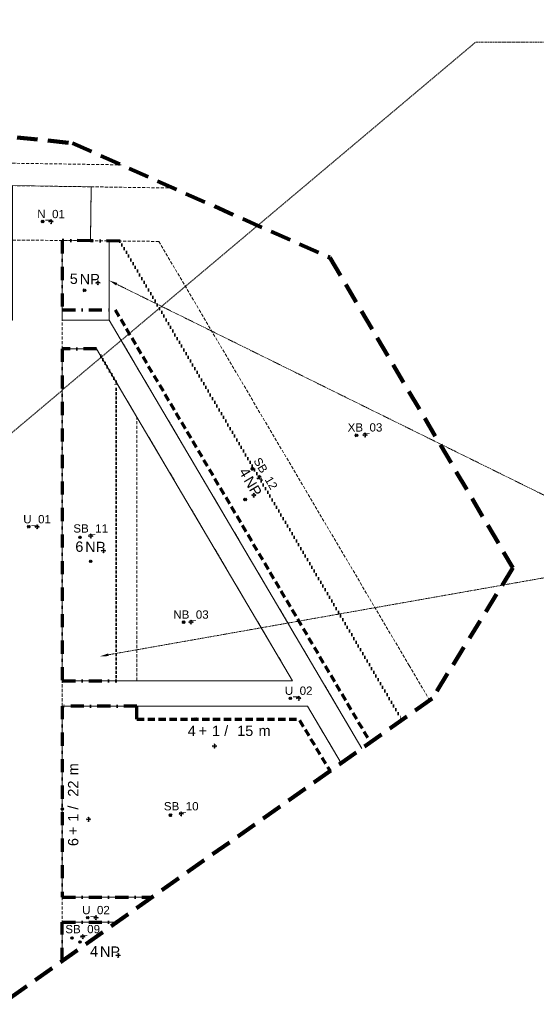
# Model space of a CAD drawing. Header units: metres. Extents: x -5 to 5163, y 1049 to 2798.
# Tile 16 of 22: x 4432 to 4681, y 1342 to 1817. Entities that reach past the tile are written whole.
import ezdxf
from ezdxf import colors
from ezdxf.entities.mleader import LeaderData, LeaderLine
from ezdxf.enums import TextEntityAlignment as Align
from ezdxf.math import Vec2, Vec3

# ---------------------------------------------------------------- set-up
doc = ezdxf.new("R2010")
doc.units = ezdxf.units.M
for name, pattern in [('DASHED', [0.75, 0.5, -0.25]), ('DOT', [0.25, 0, -0.25]), ('ČERCHOVANÁ', [25.4, 12.7, -6.35, 0, -6.35])]:
    doc.linetypes.add(name, pattern=pattern)
doc.layers.add('000000_BL_Pomocna_netisk_DB', color=7, linetype='Continuous', plot=False)
for name, color, linetype, lineweight in [('101110_PL_Resene_uzemi', 6, 'DASHED', 200), ('200000_PL_Cast_uzemi', 80, 'DASHED', 5), ('202110_BL_Cast_uzemi_UP', 7, 'DASHED', 9), ('203110_BL_Cast_uzemi_SB', 7, 'DASHED', 9), ('204110_BL_Cast_uzemi_NB', 7, 'DASHED', 9), ('205110_BL_Cast_uzemi_XB', 7, 'DASHED', 9), ('302210_BL_VR_na_linii', 160, 'Continuous', 9), ('302310_BL_VR_na_plochu', 140, 'DOT', 9), ('302311_PL_VR_na_plochu_rozhrani', 140, 'Continuous', 18)]:
    doc.layers.add(name, color=color, linetype=linetype, lineweight=lineweight)
for name, color, linetype, lineweight, true_color in [('201110_PL_Ulicni_cara', 7, 'Continuous', 9, 0xe90101), ('301111_PL_SC_polouzavrena', 7, 'ČERCHOVANÁ', 70, 0xfe2f2f), ('301112_PL_SC_otevrena', 7, 'DASHED', 70, 0xfe4848), ('301113_PL_SC_volna', 7, 'DOT', 70, 0xfe8585)]:
    doc.layers.add(name, color=color, linetype=linetype, lineweight=lineweight, true_color=true_color)
doc.styles.get("Standard").update_dxf_attribs({"font": 'arial.ttf'})
doc.styles.add('style2', font='arial.ttf', dxfattribs={"height": 2})

# ---------------------------------------------------------------- blocks, each defined once
blk = doc.blocks.new('*U66')
at = {"layer": '000000_BL_Pomocna_netisk_DB'}
for p, q in [((-1, 0), (-0.72, 0.28)), ((1, 0), (-1, 0)), ((-1, 0), (-0.72, -0.28)), ((0, 1), (-0.29, 0.71)), ((0, 1), (0, -1)), ((0, 1), (0.28, 0.72)), ((1, 0), (0.72, 0.28)), ((1, 0), (0.72, -0.28)), ((-4.6, -1.2), (-5.8, 0)), ((-5.8, -1.2), (-4.6, 0)), ((0, -1), (-0.28, -0.72)), ((0, -1), (0.28, -0.72))]:
    blk.add_line(p, q, dxfattribs=at)
blk.add_circle((-5.2, -0.6), 0.6, dxfattribs=at)
at = {"style": 'style2'}
blk.add_attdef('OZNACENI', text='', height=4, dxfattribs=at).set_placement((0, 1.68), align=Align.CENTER)
at = {"style": 'style2', "flags": 1}
blk.add_attdef('NAZEV_BLOK', (-23.56, -29.29), '', height=5, dxfattribs=at)
blk = doc.blocks.new('*U67')
at = {"layer": '000000_BL_Pomocna_netisk_DB'}
for p, q in [((-3.38, 3.34), (-2.97, 4.99)), ((-4, 4.38), (-2.35, 3.96)), ((0.86, 0.51), (-0.86, -0.51)), ((-0.51, 0.86), (-0.61, 0.48)), ((0.51, -0.86), (-0.51, 0.86)), ((-0.51, 0.86), (-0.12, 0.76)), ((0.86, 0.51), (0.47, 0.61)), ((0.86, 0.51), (0.76, 0.13)), ((-0.86, -0.51), (-0.76, -0.13)), ((-0.86, -0.51), (-0.47, -0.61)), ((0.51, -0.86), (0.13, -0.76)), ((0.51, -0.86), (0.61, -0.47))]:
    blk.add_line(p, q, dxfattribs=at)
blk.add_circle((-3.17, 4.17), 0.6, dxfattribs=at)
at = {"style": 'style2'}
blk.add_attdef('OZNACENI', text='', height=4, rotation=300.7247, dxfattribs=at).set_placement((1.45, 0.86), align=Align.CENTER)
at = {"style": 'style2', "flags": 1}
blk.add_attdef('NAZEV_BLOK', (-30.63, -29.29), '', height=5, dxfattribs=at)
blk = doc.blocks.new('*U65')
at = {"layer": '000000_BL_Pomocna_netisk_DB'}
for p, q in [((-2.91, -0.59), (-4.11, 0.61)), ((-4.11, -0.59), (-2.91, 0.61)), ((-1, 0), (-0.72, 0.28)), ((1, 0), (-1, 0)), ((-1, 0), (-0.72, -0.28)), ((0, 1), (-0.29, 0.71)), ((0, 1), (0, -1)), ((0, 1), (0.28, 0.72)), ((1, 0), (0.72, 0.28)), ((1, 0), (0.72, -0.28)), ((0, -1), (-0.28, -0.72)), ((0, -1), (0.28, -0.72))]:
    blk.add_line(p, q, dxfattribs=at)
blk.add_circle((-3.51, 0.01), 0.6, dxfattribs=at)
at = {"style": 'style2'}
blk.add_attdef('OZNACENI', text='', height=4, dxfattribs=at).set_placement((0, 1.68), align=Align.CENTER)
at = {"style": 'style2', "flags": 1}
blk.add_attdef('NAZEV_BLOK', (-24.94, -16.19), '', height=5, dxfattribs=at)
blk = doc.blocks.new('*U64')
at = {"layer": '000000_BL_Pomocna_netisk_DB'}
for p, q in [((-3.51, -0.78), (-4.71, 0.42)), ((-4.71, -0.78), (-3.51, 0.42)), ((-1, 0), (-0.72, 0.28)), ((1, 0), (-1, 0)), ((-1, 0), (-0.72, -0.28)), ((0, 1), (-0.29, 0.71)), ((0, 1), (0, -1)), ((0, 1), (0.28, 0.72)), ((1, 0), (0.72, 0.28)), ((1, 0), (0.72, -0.28)), ((0, -1), (-0.28, -0.72)), ((0, -1), (0.28, -0.72))]:
    blk.add_line(p, q, dxfattribs=at)
blk.add_circle((-4.11, -0.18), 0.6, dxfattribs=at)
at = {"style": 'style2'}
blk.add_attdef('OZNACENI', text='', height=4, dxfattribs=at).set_placement((0, 1.68), align=Align.CENTER)
at = {"style": 'style2', "flags": 1}
for tag, p in [('PODTYP', (-27.03, -17.38)), ('NAZEV_BLOK', (-27.35, -25.13))]:
    blk.add_attdef(tag, p, '', height=5, dxfattribs=at)
blk = doc.blocks.new('*U45')
at = {"layer": '000000_BL_Pomocna_netisk_DB'}
for p, q in [((-8.39, 12.43), (-9.59, 13.63)), ((-9.59, 12.43), (-8.39, 13.63)), ((-1, 0), (-0.72, 0.28)), ((1, 0), (-1, 0)), ((-1, 0), (-0.72, -0.28)), ((0, 1), (-0.29, 0.71)), ((0, 1), (0, -1)), ((0, 1), (0.28, 0.72)), ((1, 0), (0.72, 0.28)), ((0, -1), (-0.28, -0.72)), ((0, -1), (0.28, -0.72)), ((1, 0), (0.72, -0.28))]:
    blk.add_line(p, q, dxfattribs=at)
blk.add_circle((-8.99, 13.03), 0.6, dxfattribs=at)
at = {"style": 'style2', "flags": 1}
for tag, p in [('VYSKA_VB', (-14.44, -39.28)), ('VYSKA_VB_I', (1.91, -46.42)), ('NAZEV_BLOK', (-14.89, -57.01))]:
    blk.add_attdef(tag, p, '', height=5, dxfattribs=at)
at = {"layer": '302210_BL_VR_na_linii', "style": 'style2'}
for s, p in [('/', (4.68, 4.95)), ('+', (-7.66, 4.97)), ('m', (21.25, 4.94))]:
    blk.add_text(s, height=5, dxfattribs=at).set_placement(p)
at = {"layer": '302210_BL_VR_na_linii', "style": 'style2', "flags": 4}
blk.add_attdef('NP_MAX', text='', height=5, dxfattribs=at).set_placement((-9.04, 4.85), align=Align.RIGHT)
at = {"layer": '302210_BL_VR_na_linii', "style": 'style2'}
blk.add_attdef('NUP_MAX', text='', height=5, dxfattribs=at).set_placement((0.75, 4.88), align=Align.CENTER)
at = {"layer": '302210_BL_VR_na_linii', "style": 'style2', "flags": 4}
blk.add_attdef('RIMSA_MAX', text='', height=5, dxfattribs=at).set_placement((14.83, 4.91), align=Align.CENTER)
blk = doc.blocks.new('*U53')
at = {"layer": '000000_BL_Pomocna_netisk_DB'}
for p, q in [((-12.01, 4.34), (-13.21, 5.54)), ((-13.21, 4.34), (-12.01, 5.54)), ((-1, 0), (-0.72, 0.28)), ((-1, 0), (1, 0)), ((-1, 0), (-0.71, -0.29)), ((0, 1), (-0.28, 0.72)), ((0, 1), (0, -1)), ((0, 1), (0.28, 0.72)), ((1, 0), (0.72, 0.28)), ((0, -1), (-0.28, -0.72)), ((0, -1), (0.28, -0.72)), ((1, 0), (0.72, -0.28))]:
    blk.add_line(p, q, dxfattribs=at)
blk.add_circle((-12.61, 4.94), 0.6, dxfattribs=at)
at = {"style": 'style2', "flags": 1}
blk.add_attdef('VYSKA_VB_I', (46.42, 1.85), '', height=5, rotation=89.9196, dxfattribs=at)
for tag, p in [('VYSKA_VB', (-17.48, -44.18)), ('NAZEV_BLOK', (-17.93, -61.91))]:
    blk.add_attdef(tag, p, '', height=5, dxfattribs=at)
at = {"layer": '302210_BL_VR_na_linii', "style": 'style2'}
for s, p in [('m', (-4.91, 21.25)), ('/', (-4.94, 4.69)), ('+', (-4.98, -7.66))]:
    blk.add_text(s, height=5, rotation=89.9196, dxfattribs=at).set_placement(p)
at = {"layer": '302210_BL_VR_na_linii', "style": 'style2', "flags": 4}
blk.add_attdef('RIMSA_MAX', text='', height=5, rotation=89.9196, dxfattribs=at).set_placement((-4.89, 14.84), align=Align.CENTER)
at = {"layer": '302210_BL_VR_na_linii', "style": 'style2'}
blk.add_attdef('NUP_MAX', text='', height=5, rotation=89.9196, dxfattribs=at).set_placement((-4.88, 0.76), align=Align.CENTER)
at = {"layer": '302210_BL_VR_na_linii', "style": 'style2', "flags": 4}
blk.add_attdef('NP_MAX', text='', height=5, rotation=89.9196, dxfattribs=at).set_placement((-4.86, -9.03), align=Align.RIGHT)
blk = doc.blocks.new('*U162')
at = {"layer": '000000_BL_Pomocna_netisk_DB'}
for p, q in [((-1, 0), (-0.72, 0.28)), ((1, 0), (-1, 0)), ((-1, 0), (-0.72, -0.28)), ((0, 1), (-0.29, 0.71)), ((0, 1), (0, -1)), ((0, 1), (0.28, 0.72)), ((1, 0), (0.72, 0.28)), ((1, 0), (0.72, -0.28)), ((-3.58, -2.66), (-4.78, -1.46)), ((-4.78, -2.66), (-3.58, -1.46)), ((0, -1), (-0.28, -0.72)), ((0, -1), (0.28, -0.72))]:
    blk.add_line(p, q, dxfattribs=at)
blk.add_circle((-4.18, -2.06), 0.6, dxfattribs=at)
at = {"insert": (-0.8, 9.75), "char_height": 5, "attachment_point": 1, "rotation": 300.8056, "style": 'style2'}
blk.add_mtext_dynamic_manual_height_columns('NP', width=12.2226, gutter_width=0.0125, heights=[0], dxfattribs=at)
at = {"style": 'style2'}
blk.add_attdef('NP_MAX', text='', height=5, rotation=300.8056, dxfattribs=at).set_placement((-5.42, 8.05), align=Align.RIGHT)
at = {"style": 'style2', "flags": 1}
for tag, p in [('RIMSA_MAX', (27.15, -0.02)), ('RIMSA_MIN', (27.28, -7.51)), ('NP_MIN', (27.28, -16.08)), ('NUP_MAX', (27.28, -33.22)), ('VYSKA_MAX', (27.28, -41.8)), ('VYSKA_VB_D', (23.79, -73.99)), ('VYSKA_VB_I', (23.79, -82.57)), ('NAZEV_BLOK', (23.86, -91.18))]:
    blk.add_attdef(tag, p, '', height=5, dxfattribs=at)
blk = doc.blocks.new('*U154')
at = {"layer": '000000_BL_Pomocna_netisk_DB'}
for p, q in [((-1, 0), (-0.72, 0.28)), ((1, 0), (-1, 0)), ((-1, 0), (-0.72, -0.28)), ((0, 1), (-0.29, 0.71)), ((0, 1), (0, -1)), ((0, 1), (0.28, 0.72)), ((1, 0), (0.72, 0.28)), ((1, 0), (0.72, -0.28)), ((-5.83, -4.25), (-7.03, -3.05)), ((-7.03, -4.25), (-5.83, -3.05)), ((0, -1), (-0.28, -0.72)), ((0, -1), (0.28, -0.72))]:
    blk.add_line(p, q, dxfattribs=at)
blk.add_circle((-6.43, -3.65), 0.6, dxfattribs=at)
at = {"insert": (-8.79, 4.31), "char_height": 5, "attachment_point": 1, "style": 'style2'}
blk.add_mtext_dynamic_manual_height_columns('NP', width=12.2226, gutter_width=0.0125, heights=[0], dxfattribs=at)
at = {"style": 'style2'}
blk.add_attdef('NP_MAX', text='', height=5, dxfattribs=at).set_placement((-9.69, -0.53), align=Align.RIGHT)
at = {"style": 'style2', "flags": 1}
for tag, p in [('RIMSA_MAX', (-12.59, -6.36)), ('RIMSA_MIN', (-12.46, -13.85)), ('NP_MIN', (-12.46, -22.42)), ('NUP_MAX', (-12.46, -39.57)), ('VYSKA_MAX', (-12.46, -48.14)), ('VYSKA_VB_D', (-15.95, -80.34)), ('VYSKA_VB_I', (-15.95, -88.91)), ('NAZEV_BLOK', (-15.89, -97.52))]:
    blk.add_attdef(tag, p, '', height=5, dxfattribs=at)
blk = doc.blocks.new('*U160')
at = {"layer": '000000_BL_Pomocna_netisk_DB'}
for p, q in [((-1, 0), (-0.72, 0.28)), ((1, 0), (-1, 0)), ((-1, 0), (-0.72, -0.28)), ((0, 1), (-0.29, 0.71)), ((0, 1), (0, -1)), ((0, 1), (0.28, 0.72)), ((1, 0), (0.72, 0.28)), ((1, 0), (0.72, -0.28)), ((-5.59, -5.71), (-6.79, -4.51)), ((-6.79, -5.71), (-5.59, -4.51)), ((0, -1), (-0.28, -0.72)), ((0, -1), (0.28, -0.72))]:
    blk.add_line(p, q, dxfattribs=at)
blk.add_circle((-6.19, -5.11), 0.6, dxfattribs=at)
at = {"insert": (-8.79, 4.31), "char_height": 5, "attachment_point": 1, "style": 'style2'}
blk.add_mtext_dynamic_manual_height_columns('NP', width=12.2226, gutter_width=0.0125, heights=[0], dxfattribs=at)
at = {"style": 'style2'}
blk.add_attdef('NP_MAX', text='', height=5, dxfattribs=at).set_placement((-9.69, -0.53), align=Align.RIGHT)
at = {"style": 'style2', "flags": 1}
for tag, p in [('RIMSA_MAX', (-12.9, -6.56)), ('RIMSA_MIN', (-12.77, -14.05)), ('NP_MIN', (-12.77, -22.62)), ('NUP_MAX', (-12.77, -39.76)), ('VYSKA_MAX', (-12.77, -48.34)), ('VYSKA_VB_D', (-16.26, -80.53)), ('VYSKA_VB_I', (-16.26, -89.11)), ('NAZEV_BLOK', (-16.2, -97.72))]:
    blk.add_attdef(tag, p, '', height=5, dxfattribs=at)
blk = doc.blocks.new('*U150')
at = {"layer": '000000_BL_Pomocna_netisk_DB'}
for p, q in [((-17.81, 5.85), (-19.01, 7.05)), ((-19.01, 5.85), (-17.81, 7.05)), ((-1, 0), (-0.72, 0.28)), ((1, 0), (-1, 0)), ((-1, 0), (-0.72, -0.28)), ((0, 1), (-0.29, 0.71)), ((0, 1), (0, -1)), ((0, 1), (0.28, 0.72)), ((1, 0), (0.72, 0.28)), ((1, 0), (0.72, -0.28)), ((0, -1), (-0.28, -0.72)), ((0, -1), (0.28, -0.72))]:
    blk.add_line(p, q, dxfattribs=at)
blk.add_circle((-18.41, 6.45), 0.6, dxfattribs=at)
at = {"insert": (-8.79, 4.31), "char_height": 5, "attachment_point": 1, "style": 'style2'}
blk.add_mtext_dynamic_manual_height_columns('NP', width=12.2226, gutter_width=0.0125, heights=[0], dxfattribs=at)
at = {"style": 'style2'}
blk.add_attdef('NP_MAX', text='', height=5, dxfattribs=at).set_placement((-9.69, -0.53), align=Align.RIGHT)
at = {"style": 'style2', "flags": 1}
for tag, p in [('RIMSA_MAX', (-14.32, -6.34)), ('RIMSA_MIN', (-14.18, -13.83)), ('NP_MIN', (-14.18, -22.4)), ('NUP_MAX', (-14.18, -39.55)), ('VYSKA_MAX', (-14.18, -48.12)), ('VYSKA_VB_D', (-17.68, -80.32)), ('VYSKA_VB_I', (-17.68, -88.89)), ('NAZEV_BLOK', (-17.61, -97.5))]:
    blk.add_attdef(tag, p, '', height=5, dxfattribs=at)
blk = doc.blocks.new('*U70')
at = {"layer": '000000_BL_Pomocna_netisk_DB'}
for p, q in [((-3.41, -0.57), (-4.61, 0.63)), ((-4.61, -0.57), (-3.41, 0.63)), ((-1, 0), (-0.72, 0.28)), ((1, 0), (-1, 0)), ((-1, 0), (-0.72, -0.28)), ((0, 1), (-0.29, 0.71)), ((0, 1), (0, -1)), ((0, 1), (0.28, 0.72)), ((1, 0), (0.72, 0.28)), ((1, 0), (0.72, -0.28)), ((0, -1), (-0.28, -0.72)), ((0, -1), (0.28, -0.72))]:
    blk.add_line(p, q, dxfattribs=at)
blk.add_circle((-4.01, 0.03), 0.6, dxfattribs=at)
at = {"style": 'style2'}
blk.add_attdef('OZNACENI', text='', height=4, dxfattribs=at).set_placement((0, 1.68), align=Align.CENTER)
at = {"style": 'style2', "flags": 1}
for tag, p in [('DRUH_UP', (-17.24, -21.19)), ('DRUH_INFO', (-18.09, -32.86)), ('NAZEV_BLOK', (-18.19, -42.23))]:
    blk.add_attdef(tag, p, '', height=5, dxfattribs=at)
blk = doc.blocks.new('*U72')
at = {"layer": '000000_BL_Pomocna_netisk_DB'}
for p, q in [((-4.61, -0.55), (-3.4, 0.64)), ((-3.41, -0.56), (-4.6, 0.65)), ((-1, 0), (-0.72, 0.29)), ((1, 0), (-1, 0)), ((-1, 0), (-0.72, -0.28)), ((0, 1), (-0.29, 0.72)), ((0, 1), (0, -1)), ((0, 1), (0.29, 0.72)), ((1, 0), (0.72, 0.28)), ((0, -1), (-0.28, -0.72)), ((0, -1), (0.28, -0.72)), ((1, 0), (0.72, -0.28))]:
    blk.add_line(p, q, dxfattribs=at)
blk.add_circle((-4.01, 0.05), 0.6, dxfattribs=at)
at = {"style": 'style2'}
blk.add_attdef('OZNACENI', text='', height=4, rotation=359.759, dxfattribs=at).set_placement((0.01, 1.68), align=Align.CENTER)
at = {"style": 'style2', "flags": 1}
for tag, p in [('DRUH_UP', (-18.48, -33.69)), ('DRUH_INFO', (-19.32, -45.36)), ('NAZEV_BLOK', (-19.42, -54.73))]:
    blk.add_attdef(tag, p, '', height=5, dxfattribs=at)

msp = doc.modelspace()

# ---------------------------------------------------------------- linework, layer by layer
at = {"layer": '101110_PL_Resene_uzemi', "ltscale": 20}
msp.add_lwpolyline([(4125.23, 1659.46), (4129.92, 1695.27), (4281.54, 1806.6), (4356.2, 1767.92), (4457.51, 1757.24), (4581.82, 1702.03), (4670.21, 1552.33), (4631.21, 1489.32), (4423.24, 1341.7), (4332.24, 1350.53), (4218.29, 1519.02), (4181.64, 1536.26), (4125.23, 1591.67), (4125.23, 1659.46)], close=True, dxfattribs=at)
msp.add_lwpolyline([(4125.23, 1659.46), (4129.92, 1695.27), (4281.54, 1806.6), (4356.2, 1767.92), (4457.51, 1757.24), (4581.82, 1702.03), (4670.21, 1552.33), (4631.21, 1489.32), (4423.24, 1341.7), (4332.24, 1350.53), (4218.29, 1519.02), (4181.64, 1536.26), (4125.23, 1591.67), (4125.23, 1659.46)], close=True, dxfattribs=at)
at = {"layer": '200000_PL_Cast_uzemi', "ltscale": 3}
for points in [[(4205.73, 1750.94), (4480.99, 1746.81)], [(4428.63, 1736.78), (4466.6, 1736.21)], [(4506.2, 1735.62), (4466.6, 1736.21), (4466.21, 1710.22), (4475.29, 1710.12), (4499.22, 1709.86), (4620.08, 1505.18), (4629.96, 1488.43)], [(4452.63, 1710.35), (4428.63, 1710.45)], [(4466.21, 1710.22), (4452.63, 1710.35), (4452.63, 1671.86), (4475.29, 1671.86), (4597.24, 1465.2)], [(4452.63, 1658.03), (4452.63, 1671.86)], [(4563.78, 1497.85), (4469.2, 1658.03), (4452.63, 1658.03), (4452.63, 1497.85), (4563.78, 1497.85)], [(4488.63, 1497.85), (4488.63, 1625.13)], [(4452.63, 1485.65), (4452.63, 1497.85)], [(4452.63, 1485.65), (4570.98, 1485.65), (4587.24, 1458.11)], [(4496.14, 1393.45), (4452.63, 1393.45), (4452.63, 1485.65)], [(4452.63, 1393.45), (4452.63, 1381.32)], [(4479.05, 1381.32), (4452.63, 1381.32), (4452.63, 1362.56)]]:
    msp.add_lwpolyline(points, dxfattribs=at)
at = {"layer": '201110_PL_Ulicni_cara'}
for points in [[(4126.85, 1671.86), (4428.63, 1671.86), (4428.63, 1736.78), (4466.6, 1736.21), (4466.21, 1710.22), (4452.63, 1710.35), (4452.63, 1671.86), (4475.29, 1671.86), (4597.24, 1465.2)], [(4563.78, 1497.85), (4452.63, 1497.85), (4452.63, 1658.03), (4469.2, 1658.03), (4563.78, 1497.85)], [(4496.14, 1393.45), (4452.63, 1393.45), (4452.63, 1485.65), (4570.98, 1485.65), (4587.24, 1458.11)], [(4452.63, 1362.56), (4452.63, 1381.32), (4479.05, 1381.32)]]:
    msp.add_lwpolyline(points, dxfattribs=at)
at = {"layer": '301111_PL_SC_polouzavrena', "ltscale": 0.5}
for points in [[(4480.37, 1710.06), (4466.21, 1710.22), (4452.63, 1710.35), (4452.63, 1676.86), (4478.14, 1676.86)], [(4469.2, 1658.03), (4452.63, 1658.03), (4452.63, 1497.85), (4478.63, 1497.85)], [(4488.63, 1479.32), (4488.63, 1485.65), (4452.63, 1485.65), (4452.63, 1393.45), (4496.14, 1393.45)], [(4452.63, 1362.56), (4452.63, 1381.32), (4479.05, 1381.32)]]:
    msp.add_lwpolyline(points, dxfattribs=at)
at = {"layer": '301112_PL_SC_otevrena', "ltscale": 7, "flags": 128}
for points in [[(4478.14, 1676.86), (4601.33, 1468.11)], [(4488.63, 1479.32), (4566.82, 1479.32), (4581.88, 1454.3)]]:
    msp.add_lwpolyline(points, dxfattribs=at)
at = {"layer": '301113_PL_SC_volna', "ltscale": 8}
for points in [[(4480.37, 1710.06), (4616.59, 1478.94)], [(4478.63, 1497.85), (4478.63, 1642.06), (4469.2, 1658.03)]]:
    msp.add_lwpolyline(points, dxfattribs=at)
at = {"layer": '302311_PL_VR_na_plochu_rozhrani'}
msp.add_lwpolyline([(4475.29, 1671.86), (4475.29, 1710.12)], dxfattribs=at)

# ---------------------------------------------------------------- block references
at = {"layer": '202110_BL_Cast_uzemi_UP'}
for name, p, values in [('*U72', (4447.19, 1719.41), {'OZNACENI': 'N_01'}), ('*U70', (4440.46, 1572.13), {'OZNACENI': 'U_01'}), ('*U70', (4566.75, 1489.37), {'OZNACENI': 'U_02'}), ('*U70', (4468.89, 1383.49), {'OZNACENI': 'U_02'})]:
    msp.add_blockref(name, p, dxfattribs=at).add_auto_attribs(values)
at = {"layer": '203110_BL_Cast_uzemi_SB'}
for name, p, values in [('*U67', (4547.63, 1595.95), {'OZNACENI': 'SB_12'}), ('*U66', (4466.35, 1567.66), {'OZNACENI': 'SB_11'}), ('*U66', (4510.04, 1433.6), {'OZNACENI': 'SB_10'}), ('*U66', (4462.47, 1374.3), {'OZNACENI': 'SB_09'})]:
    msp.add_blockref(name, p, dxfattribs=at).add_auto_attribs(values)
at = {"layer": '204110_BL_Cast_uzemi_NB'}
msp.add_blockref('*U65', (4514.76, 1526.12), dxfattribs=at).add_auto_attribs({'OZNACENI': 'NB_03'})
at = {"layer": '205110_BL_Cast_uzemi_XB'}
msp.add_blockref('*U64', (4598.77, 1616.42), dxfattribs=at).add_auto_attribs({'OZNACENI': 'XB_03'})
at = {"layer": '302210_BL_VR_na_linii'}
ref = msp.add_blockref('*U45', (4526.11, 1466.29), dxfattribs=at)
ref.add_attrib('NP_MAX', '4', dxfattribs={"height": 5, "style": 'style2'}).set_placement((4517.06, 1471.14), align=Align.RIGHT)
ref.add_attrib('NUP_MAX', '1', dxfattribs={"height": 5, "style": 'style2'}).set_placement((4526.86, 1471.17), align=Align.CENTER)
ref.add_attrib('RIMSA_MAX', '15', dxfattribs={"height": 5, "style": 'style2'}).set_placement((4540.94, 1471.2), align=Align.CENTER)
ref = msp.add_blockref('*U53', (4465.25, 1430.97), dxfattribs=at)
ref.add_attrib('NP_MAX', '6', dxfattribs={"height": 5, "rotation": 89.9196, "style": 'style2'}).set_placement((4460.39, 1421.93), align=Align.RIGHT)
ref.add_attrib('NUP_MAX', '1', dxfattribs={"height": 5, "rotation": 89.9196, "style": 'style2'}).set_placement((4460.37, 1431.73), align=Align.CENTER)
ref.add_attrib('RIMSA_MAX', '22', dxfattribs={"height": 5, "rotation": 89.9196, "style": 'style2'}).set_placement((4460.36, 1445.8), align=Align.CENTER)
at = {"layer": '302310_BL_VR_na_plochu'}
for name, p, values in [('*U154', (4469.81, 1689.87), {'NP_MAX': '5'}), ('*U162', (4545.1, 1587.38), {'NP_MAX': '4'}), ('*U160', (4472.49, 1560.6), {'NP_MAX': '6'}), ('*U150', (4479.59, 1365.29), {'NP_MAX': '4'})]:
    msp.add_blockref(name, p, dxfattribs=at).add_auto_attribs(values)

# ---------------------------------------------------------------- leaders
at = {"color": 5, "true_color": 0x0000f5}
ml = msp.add_multileader_mtext('Standard', dxfattribs=at)
ml.set_content('VÝŠKOVÁ REGULACE NA BOD', color=(0, 0, 245))
ml.set_leader_properties(linetype='DASHED', lineweight=5)
ml.build(insert=Vec2(0, 0))
ctx = ml.context
ctx.base_point, ctx.char_height, ctx.plane_origin = Vec3(4778.11, 1806.05), 13, Vec3(5314.35, 2473.85)
notes = []
notes.append((ctx, [(1, (1, 1, 0), (4652.21, 1806.05), (1, 0), 125.9, [(0, [(4335.84, 1539.8)], 0, [])])]))
ctx.mtext.insert, ctx.mtext.flow_direction = Vec3(4780.11, 1812.66), 5
at = {"color": 143, "true_color": 0x7aafdf}
ml = msp.add_multileader_mtext('Standard', dxfattribs=at)
ml.set_content(' ', color=(122, 175, 223))
ml.set_leader_properties(linetype='DASHED', lineweight=5)
ml.build(insert=Vec2(0, 0))
ctx = ml.context
ctx.base_point, ctx.char_height, ctx.plane_origin = Vec3(4778.11, 1558.03), 13, Vec3(5717.24, 2028.62)
notes.append((ctx, [(1, (1, 1, 0), (4744.71, 1558.03), (1, 0), 33.4, [(0, [(4475.29, 1690.99)], 0, [])])]))
ctx.mtext.insert, ctx.mtext.flow_direction = Vec3(4780.11, 1564.53), 5
ml = msp.add_multileader_mtext('Standard', dxfattribs=at)
ml.set_content('VÝŠKOVÁ REGULACE NA PLOCHU', color=(122, 175, 223))
ml.set_leader_properties(linetype='DASHED', lineweight=5)
ml.build(insert=Vec2(0, 0))
ctx = ml.context
ctx.base_point, ctx.char_height, ctx.plane_origin = Vec3(4778.11, 1558.03), 13, Vec3(5728.58, 2028.62)
notes.append((ctx, [(1, (1, 1, 0), (4744.71, 1558.03), (1, 0), 33.4, [(0, [(4470.94, 1509.67)], 0, [])])]))
ctx.mtext.insert, ctx.mtext.flow_direction = Vec3(4780.11, 1564.64), 5
for ctx, leaders in notes:
    for number, flags, end, landing, length, lines in leaders:
        leader = LeaderData()
        leader.index, (leader.has_last_leader_line, leader.has_dogleg_vector, leader.attachment_direction) = number, flags
        leader.last_leader_point, leader.dogleg_vector, leader.dogleg_length = Vec3(end), Vec3(landing), length
        for number, points, colour, breaks in lines:
            line = LeaderLine()
            line.index, line.vertices, line.color, line.breaks = number, Vec3.list(points), colors.encode_raw_color(colour), breaks
            leader.lines.append(line)
        ctx.leaders.append(leader)

doc.saveas('drawing.dxf')
